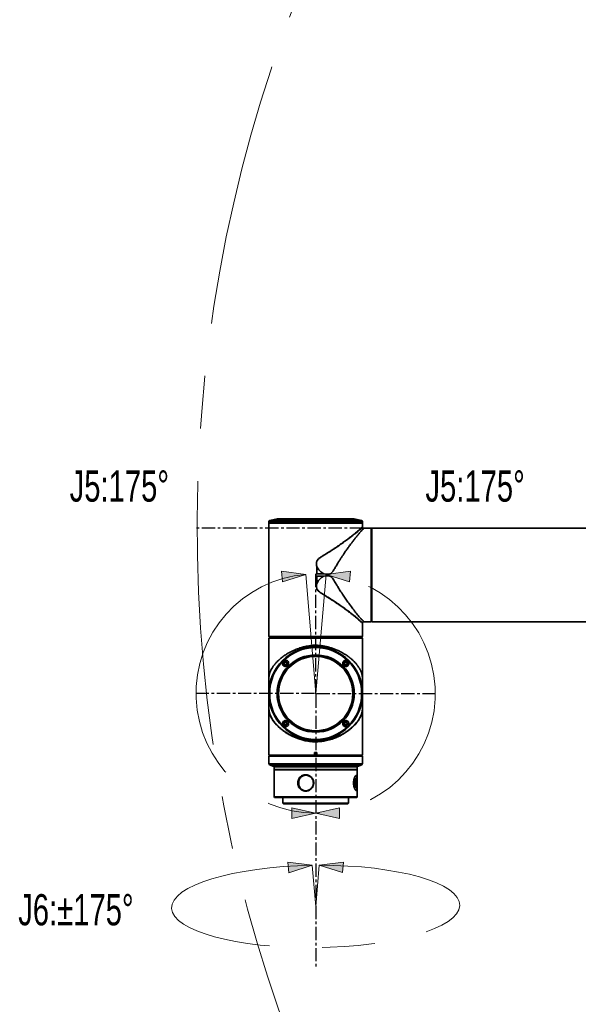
# Model space of a CAD drawing. Header units: millimetres. Extents: x -4 to 420, y 0 to 297.
# Tile 10 of 15: x 221 to 248, y 155 to 203. Entities that reach past the tile are written whole.
import ezdxf

# ---------------------------------------------------------------- set-up
doc = ezdxf.new("R2010")
doc.units = ezdxf.units.MM
doc.linetypes.add('CENTERX2', pattern=[20.32, 12.7, -2.54, 2.54, -2.54])
doc.layers.get('0').update_dxf_attribs({"lineweight": 18})
doc.layers.add('中心线层', color=6, linetype='CENTERX2', lineweight=25)
doc.layers.add('标注层', color=150, linetype='Continuous', lineweight=18)
doc.styles.add('SLDTEXTSTYLE0', font='txt', dxfattribs={"width": 0.7})

# ---------------------------------------------------------------- blocks, each defined once
blk = doc.blocks.new('块1')
at = {"linetype": 'Continuous'}
blk.add_hatch(color=7, dxfattribs=at).paths.add_polyline_path([(5474.3, 5769.8), (5448.8, 5654.8), (5499.8, 5654.8)], flags=0)
at = {"color": 7, "linetype": 'Continuous', "lineweight": 18}
for p, q in [((5474.3, 5769.8), (5448.8, 5654.8)), ((5499.8, 5654.8), (5474.3, 5769.8)), ((5448.8, 5654.8), (5499.8, 5654.8))]:
    blk.add_line(p, q, dxfattribs=at)
blk = doc.blocks.new('SW_CENTERMARKSYMBOL_4')
at = {"layer": '中心线层', "color": 0}
blk.add_line((-1, 0), (-1400.5, 0), dxfattribs=at)
blk = doc.blocks.new('SW_CENTERMARKSYMBOL_5')
at = {"layer": '中心线层', "color": 0}
for p, q in [((0, 1), (0, 115.5)), ((-1, 0), (-115.5, 0)), ((0, 0), (-0.5, 0)), ((0, 0), (0, 0.5)), ((0, 0), (0, -0.5)), ((0, 0), (0.5, 0)), ((1, 0), (115.5, 0)), ((0, -1), (0, -263.98))]:
    blk.add_line(p, q, dxfattribs=at)
blk = doc.blocks.new('2')
at = {"color": 0, "linetype": 'Continuous', "lineweight": 35}
for p, q in [((-66.5, 0.32), (-66.5, 0.25)), ((-62, 0.32), (-66.5, 0.32)), ((-66.5, 0.25), (-66.5, -5.09)), ((-65.84099, 0.25), (-66.5, 0.25)), ((-62, 0.25), (-66.5, 0.25)), ((-66.10783, 0.44824), (-66.46098, 0.36878)), ((-66.46098, 0.36878), (-65.81339, 0.36878)), ((-65.56369, 0.44824), (-66.10783, 0.44824)), ((-62.40314, 0.44946), (-66.09686, 0.44946)), ((-62, 0.25), (-65.84099, 0.25)), ((-65.81339, 0.36878), (-62.03903, 0.36878)), ((-62.39217, 0.44824), (-65.56369, 0.44824)), ((-62.03903, 0.36878), (-62.39217, 0.44824)), ((-62, 0.25), (-62, 0.32)), ((-62, 0.07122), (-62, 0.25)), ((-61.585, 0), (-61.92467, 0)), ((-61.56, -0.025), (-61.585, 0)), ((-61.585, -4.5), (-61.585, 0)), ((-61.56, -0.025), (-61.56, -4.475)), ((-61.55, -0.15), (-61.56, -0.15)), ((-38.935, 0), (-61.55, 0)), ((-61.55, -4.5), (-61.55, 0)), ((-64.19859, -2.19859), (-64.19859, -1.84684)), ((-64.19749, -1.84675), (-64.19749, -2.19804)), ((-64.19859, -2.19847), (-64.19859, -2.19859)), ((-64.19859, -2.65316), (-64.19859, -2.30141)), ((-64.19847, -2.30141), (-64.19847, -2.30153)), ((-64.19749, -2.19804), (-63.85619, -2.19804)), ((-64.19749, -2.30196), (-64.19749, -2.65325)), ((-63.85619, -2.30196), (-64.19749, -2.30196)), ((-61.55, -4.06865), (-61.56, -4.06865)), ((-62, -5.09), (-62, -4.57122)), ((-61.92467, -4.5), (-61.585, -4.5)), ((-61.585, -4.5), (-61.56, -4.475)), ((-61.56, -4.35), (-61.55, -4.35)), ((-61.55, -4.5), (-38.935, -4.5)), ((-66.5, -5.09), (-66.49944, -5.09)), ((-66.49944, -5.21), (-66.49944, -5.09)), ((-62.00056, -5.09), (-62, -5.09)), ((-62.00056, -5.09), (-62.00056, -5.21)), ((-66.49944, -5.37257), (-66.5, -5.38)), ((-66.5, -5.38), (-66.5, -5.415)), ((-66.49944, -5.38), (-66.5, -5.38)), ((-66.5, -5.415), (-66.5, -7.95)), ((-66.49944, -5.415), (-66.5, -5.415)), ((-66.49944, -5.21), (-62.00056, -5.21)), ((-66.49944, -5.415), (-66.49944, -5.285)), ((-62, -5.285), (-66.49944, -5.285)), ((-66.49, -5.27556), (-66.47449, -5.26)), ((-66.47449, -5.26), (-62.025, -5.26)), ((-66.46458, -5.245), (-62.03542, -5.245)), ((-66.10783, -5.25176), (-66.14444, -5.26)), ((-62.39217, -5.25176), (-66.10783, -5.25176)), ((-62.40314, -5.25054), (-66.09686, -5.25054)), ((-62.35556, -5.26), (-62.39217, -5.25176)), ((-62, -5.285), (-62.025, -5.26)), ((-62, -7.95), (-62, -5.285)), ((-62.79287, -6.23675), (-62.81983, -6.21045)), ((-62.81032, -6.2209), (-62.81032, -6.21972)), ((-62.0004, -7.45887), (-62.0006, -7.54762)), ((-62.00059, -7.54675), (-62.00059, -7.54684)), ((-66.5, -7.95), (-66.5, -10.91)), ((-66.49964, -7.90929), (-66.49962, -7.90856)), ((-66.49941, -8.05155), (-66.49941, -8.00142)), ((-66.4994, -8.00197), (-66.4994, -8.04972)), ((-62.0006, -8.00197), (-62.0006, -8.35238)), ((-62.00059, -8.00142), (-62.00059, -8.35316)), ((-62.00056, -7.9003), (-62.00056, -7.90754)), ((-62, -10.91), (-62, -7.95)), ((-66.49953, -8.41059), (-66.49941, -8.35316)), ((-66.49941, -8.35316), (-66.49941, -8.12001)), ((-66.4994, -8.12353), (-66.4994, -8.35238)), ((-62.0006, -8.35316), (-62.0006, -8.35325)), ((-64.3, -10.79), (-64.2, -10.79)), ((-64.3, -10.79), (-64.3, -10.91)), ((-64.2, -10.91), (-64.2, -10.79)), ((-66.5, -10.91), (-66.465, -10.945)), ((-66.5, -10.91), (-64.3, -10.91)), ((-66.5, -10.96), (-66.5, -11.32615)), ((-62, -10.96), (-66.5, -10.96)), ((-66.5, -11.32615), (-65.8148, -11.32615)), ((-66.465, -10.945), (-64.29306, -10.945)), ((-65.8148, -11.32615), (-62, -11.32615)), ((-64.3, -10.91), (-64.3, -10.91944)), ((-64.29306, -10.945), (-64.20694, -10.945)), ((-64.20694, -10.945), (-62.035, -10.945)), ((-64.2, -10.91), (-62, -10.91)), ((-64.2, -10.91), (-64.2, -10.91944)), ((-62.035, -10.945), (-62, -10.91)), ((-62, -11.32615), (-62, -10.96)), ((-66.46857, -11.37257), (-66.26572, -11.45371)), ((-65.79294, -11.37257), (-66.46857, -11.37257)), ((-66.26572, -11.45371), (-65.65187, -11.45371)), ((-66.25, -11.47693), (-66.25, -11.61)), ((-62.25, -11.47693), (-66.25, -11.47693)), ((-62.25, -11.61), (-66.25, -11.61)), ((-66.25, -11.615), (-66.25, -12.925)), ((-65.9744, -11.615), (-66.25, -11.615)), ((-66.15, -11.61), (-66.15, -11.615)), ((-62.25, -11.615), (-65.9744, -11.615)), ((-62.03143, -11.37257), (-65.79294, -11.37257)), ((-65.65187, -11.45371), (-62.23428, -11.45371)), ((-62.35, -11.615), (-62.35, -11.61)), ((-62.25, -11.61), (-62.25, -11.47693)), ((-62.25, -12.925), (-62.25, -11.615)), ((-62.23428, -11.45371), (-62.03143, -11.37257)), ((-66.25, -12.925), (-66.225, -12.95)), ((-66.25, -12.925), (-63.95661, -12.925)), ((-63.96027, -12.95), (-66.225, -12.95)), ((-65.825, -12.95), (-65.825, -13.225)), ((-65.825, -13.225), (-65.8, -13.25)), ((-65.825, -13.225), (-62.675, -13.225)), ((-62.7, -13.25), (-65.8, -13.25)), ((-62.275, -12.95), (-63.96027, -12.95)), ((-63.95661, -12.925), (-62.25, -12.925)), ((-62.7, -13.25), (-62.675, -13.225)), ((-62.675, -13.225), (-62.675, -12.95)), ((-62.275, -12.95), (-62.25, -12.925))]:
    blk.add_line(p, q, dxfattribs=at)
at = {"color": 0, "linetype": 'CENTERX2', "lineweight": 18}
for p, q in [((-64.25, -7.95), (-64.7172, -2.21901)), ((-63.74886, -2.22188), (-64.25, -7.95)), ((-64.42311, -16.21334), (-64.25, -18.19194)), ((-64.25, -18.19194), (-64.08119, -16.2101))]:
    blk.add_line(p, q, dxfattribs=at)
at = {"color": 0, "linetype": 'Continuous', "lineweight": 35}
for centre, radius in [((-64.25, -7.95), 2.25), ((-64.25, -7.95), 2.21098), ((-64.25, -7.95), 1.85783), ((-64.25, -7.95), 1.84202), ((-64.25, -7.95), 1.8125), ((-64.25, -7.95), 1.7875), ((-65.69957, -6.50043), 0.085), ((-65.69957, -6.50043), 0.0675), ((-65.69957, -6.50043), 0.0625), ((-62.80043, -6.50043), 0.085), ((-62.80043, -6.50043), 0.0675), ((-62.80043, -6.50043), 0.0625), ((-65.69957, -9.39957), 0.085), ((-65.69957, -9.39957), 0.0675), ((-65.69957, -9.39957), 0.0625), ((-62.80043, -9.39957), 0.085), ((-62.80043, -9.39957), 0.0675), ((-62.80043, -9.39957), 0.0625)]:
    blk.add_circle(centre, radius, dxfattribs=at)
at = {"color": 0, "linetype": 'CENTERX2', "lineweight": 18}
for centre, radius, start in [((0.05, 0), 70, 95), ((-64.25, -7.95), 5.75, 94.660504)]:
    blk.add_arc(centre, radius, start, 85, dxfattribs=at)
at = {"color": 0, "linetype": 'Continuous', "lineweight": 35}
for centre, radius, start, end in [((-66.45, 0.32), 0.05, 102.680383, 180), ((-66.09686, 0.39946), 0.05, 90, 102.680383), ((-62.40315, 0.39946), 0.05, 77.319617, 90), ((-62.05, 0.32), 0.05, 0, 77.319617), ((-66.09686, -5.30054), 0.05, 90, 102.680383), ((-62.40315, -5.30054), 0.05, 77.319617, 90), ((-66.45, -11.32615), 0.05, 180, 248.198591), ((-62.05, -11.32615), 0.05, 291.801409, 0), ((-66.275, -11.47693), 0.025, 0, 68.198591), ((-62.225, -11.47693), 0.025, 111.801409, 180)]:
    blk.add_arc(centre, radius, start, end, dxfattribs=at)
at = {"color": 0, "linetype": 'CENTERX2', "lineweight": 18}
blk.add_ellipse((-64.25, -18.19194), major_axis=(6.93226, 0.07072), ratio=0.28571429, start_param=1.59285513, end_param=7.82671264, dxfattribs=at)
at = {"color": 0, "linetype": 'Continuous', "lineweight": 35}
for points, knots in [([(-65.80563, 0.37125), (-65.79276, 0.37159), (-65.76702, 0.37226), (-65.71804, 0.37753), (-65.66779, 0.38542), (-65.62034, 0.39562), (-65.58127, 0.40711), (-65.55547, 0.41866), (-65.54656, 0.42874), (-65.55565, 0.43592), (-65.58107, 0.43924), (-65.61911, 0.43843), (-65.66536, 0.43377), (-65.71537, 0.42587), (-65.76431, 0.41557), (-65.80677, 0.40402), (-65.83731, 0.39258), (-65.85177, 0.38262), (-65.84809, 0.37535), (-65.83051, 0.37173), (-65.81246, 0.37138), (-65.80563, 0.37125)], [0, 0, 0, 0, 0.032722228, 0.065431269, 0.098441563, 0.132119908, 0.16651601, 0.20137873, 0.236210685, 0.270446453, 0.303771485, 0.336338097, 0.368684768, 0.401446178, 0.435027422, 0.469441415, 0.504326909, 0.539127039, 0.573365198, 0.60684431, 0.627182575, 0.627182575, 0.627182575, 0.627182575]), ([(-62.91327, 0.40599), (-62.90065, 0.40213), (-62.87541, 0.3944), (-62.82512, 0.38414), (-62.77301, 0.37633), (-62.72438, 0.37176), (-62.68505, 0.37075), (-62.65876, 0.37323), (-62.64788, 0.37894), (-62.65356, 0.38741), (-62.6756, 0.39796), (-62.71219, 0.40958), (-62.7595, 0.42095), (-62.81179, 0.43053), (-62.86232, 0.43696), (-62.905, 0.43941), (-62.93548, 0.43776), (-62.95129, 0.43235), (-62.95082, 0.42388), (-62.93651, 0.41456), (-62.9198, 0.4084), (-62.91327, 0.40599)], [0, 0, 0, 0, 0.034736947, 0.069490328, 0.103845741, 0.137456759, 0.170392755, 0.202979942, 0.235647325, 0.268784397, 0.302623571, 0.33714965, 0.372056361, 0.406813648, 0.440873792, 0.474014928, 0.506484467, 0.538873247, 0.571787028, 0.605558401, 0.627250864, 0.627250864, 0.627250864, 0.627250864]), ([(-62.16905, -0.08505), (-62.15138, -0.06953), (-62.11663, -0.03904), (-62.07554, -0.0017), (-62.03701, 0.03419), (-62.00651, 0.06386), (-62.00216, 0.06877), (-62, 0.07122)], [0, 0, 0, 0, 0.039438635, 0.077511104, 0.114295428, 0.172583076, 0.230279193, 0.230279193, 0.230279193, 0.230279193]), ([(-61.9996, 0.06468), (-61.99959, 0.0647), (-61.99682, 0.06845), (-62.00626, 0.05431), (-62.02909, 0.02765), (-62.06851, -0.01437), (-62.10711, -0.05013), (-62.12636, -0.06796)], [0, 0, 0, 0, 0.000232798, 0.046173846, 0.092158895, 0.138150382, 0.18393216, 0.18393216, 0.18393216, 0.18393216]), ([(-61.92379, -0.00004), (-61.93316, 0.00088), (-61.95156, 0.00269), (-61.97524, 0.01751), (-61.9932, 0.03869), (-61.99749, 0.05644), (-61.99965, 0.06541)], [0, 0, 0, 0, 0.027976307, 0.054963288, 0.081813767, 0.109230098, 0.109230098, 0.109230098, 0.109230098]), ([(-64.19859, -1.84684), (-64.20239, -1.82022), (-64.20947, -1.77075), (-64.21199, -1.70116), (-64.20718, -1.64108), (-64.19314, -1.58872), (-64.17294, -1.54837), (-64.15012, -1.51694), (-64.12727, -1.49132), (-64.09407, -1.4599), (-64.04451, -1.42128), (-63.98137, -1.37756), (-63.91504, -1.33472), (-63.84687, -1.29192), (-63.75996, -1.23794), (-63.65357, -1.17146), (-63.5344, -1.09553), (-63.41568, -1.01826), (-63.3026, -0.94299), (-63.19978, -0.87317), (-63.09864, -0.80311), (-62.99672, -0.73127), (-62.89221, -0.65615), (-62.79709, -0.58633), (-62.71096, -0.52185), (-62.6334, -0.46269), (-62.52678, -0.38009), (-62.40109, -0.28039), (-62.26865, -0.17113), (-62.20138, -0.11298), (-62.16905, -0.08504)], [0, 0, 0, 0, 0.06855184, 0.12741526, 0.17727188, 0.22170998, 0.26483001, 0.29153461, 0.32061656, 0.35233498, 0.40811024, 0.48093903, 0.54889965, 0.61077586, 0.68825296, 0.81347565, 0.9374872, 1.06028625, 1.19127649, 1.30554436, 1.40308419, 1.53656591, 1.66299542, 1.78237567, 1.89472727, 2.00005671, 2.0983834, 2.34728325, 2.57828065, 2.79198935, 2.79198935, 2.79198935, 2.79198935]), ([(-64.1968, -1.84762), (-64.20199, -1.8116), (-64.21237, -1.73963), (-64.20975, -1.64763), (-64.18865, -1.57769), (-64.15228, -1.5147), (-64.06057, -1.42762), (-63.91057, -1.33275), (-63.67295, -1.18677), (-63.38455, -1.00466), (-63.06089, -0.78681), (-62.76509, -0.57633), (-62.53179, -0.40094), (-62.35582, -0.26223), (-62.22435, -0.1546), (-62.15897, -0.0968), (-62.12636, -0.06796)], [0, 0, 0, 0, 0.09138139, 0.18254682, 0.22794155, 0.27340586, 0.36351354, 0.54163501, 0.71984451, 1.07272597, 1.42594764, 1.78008512, 2.13089658, 2.3669169, 2.60260884, 2.83716489, 2.83716489, 2.83716489, 2.83716489]), ([(-61.92467, -0.00011), (-61.92659, -0.00124), (-61.93065, -0.00363), (-61.95519, -0.02409), (-61.98852, -0.05687), (-62.03128, -0.10109), (-62.08207, -0.15713), (-62.13526, -0.21824), (-62.18795, -0.28053), (-62.23802, -0.34101), (-62.29272, -0.40849), (-62.34551, -0.47494), (-62.39543, -0.53874), (-62.44167, -0.59865), (-62.49093, -0.66341), (-62.54321, -0.73318), (-62.60776, -0.82068), (-62.68875, -0.93242), (-62.78798, -1.07322), (-62.87189, -1.19572), (-62.93481, -1.28992), (-62.97442, -1.34998), (-63.01407, -1.41081), (-63.05379, -1.47235), (-63.09353, -1.53458), (-63.13052, -1.59276), (-63.16895, -1.65453), (-63.21344, -1.7276), (-63.26245, -1.80923), (-63.31142, -1.89158), (-63.35559, -1.96673), (-63.39553, -2.03062), (-63.42945, -2.08118), (-63.45607, -2.11613), (-63.48866, -2.15291), (-63.52489, -2.18115), (-63.56466, -2.20005), (-63.62083, -2.21704), (-63.72042, -2.21998), (-63.8065, -2.20607), (-63.85619, -2.19804)], [0, 0, 0, 0, 0.1196498, 0.25308726, 0.37886504, 0.50212494, 0.6291951, 0.76033098, 0.85103538, 0.94491966, 1.04203892, 1.14244513, 1.21302254, 1.286594, 1.36317396, 1.4427724, 1.52539653, 1.65257957, 1.7980025, 1.95274002, 2.00857704, 2.06443205, 2.12030493, 2.17619987, 2.2321128, 2.2880435, 2.33171429, 2.39533622, 2.47891141, 2.54269834, 2.60646112, 2.67020781, 2.70749837, 2.73936666, 2.76595696, 2.81454414, 2.83802821, 2.86157165, 2.94191261, 3.05159085, 3.05159085, 3.05159085, 3.05159085]), ([(-62.12636, -0.06796), (-62.13092, -0.06978), (-62.13804, -0.07262), (-62.1523, -0.07835), (-62.16195, -0.0822), (-62.16905, -0.08504)], [0, 0, 0, 0, 0.0146922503, 0.0229851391, 0.0459708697, 0.0459708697, 0.0459708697, 0.0459708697]), ([(-64.19859, -1.84684), (-64.19838, -1.84683), (-64.19802, -1.8468), (-64.19765, -1.84677), (-64.19749, -1.84675)], [0, 0, 0, 0, 0.00061599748, 0.00110037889, 0.00110037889, 0.00110037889, 0.00110037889]), ([(-64.19677, -1.84762), (-64.19688, -1.84741), (-64.19703, -1.84713), (-64.1973, -1.84685), (-64.19743, -1.84678), (-64.19749, -1.84675)], [0, 0, 0, 0, 0.00070241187, 0.0009532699, 0.00114482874, 0.00114482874, 0.00114482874, 0.00114482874]), ([(-63.85619, -2.19804), (-63.89178, -2.17703), (-63.96302, -2.13499), (-64.05552, -2.0516), (-64.13644, -1.95663), (-64.17665, -1.88399), (-64.19677, -1.84762)], [0, 0, 0, 0, 0.12378557, 0.247724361, 0.371892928, 0.496376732, 0.496376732, 0.496376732, 0.496376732]), ([(-64.25, -2.25), (-64.24042, -2.24042), (-64.22328, -2.22328), (-64.20615, -2.20615), (-64.19859, -2.19859)], [0, 0, 0, 0, 0.0406355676, 0.0727100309, 0.0727100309, 0.0727100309, 0.0727100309]), ([(-64.19859, -2.30141), (-64.2082, -2.2918), (-64.22534, -2.27466), (-64.24248, -2.25752), (-64.25, -2.25)], [0, 0, 0, 0, 0.0407991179, 0.0727100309, 0.0727100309, 0.0727100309, 0.0727100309]), ([(-64.19847, -2.19847), (-64.19831, -2.19834), (-64.19802, -2.19811), (-64.19765, -2.19806), (-64.19749, -2.19804)], [0, 0, 0, 0, 0.00061504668, 0.00109747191, 0.00109747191, 0.00109747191, 0.00109747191]), ([(-64.19749, -2.30196), (-64.19769, -2.30193), (-64.19806, -2.30187), (-64.19835, -2.30163), (-64.19847, -2.30153)], [0, 0, 0, 0, 0.00061197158, 0.00109558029, 0.00109558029, 0.00109558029, 0.00109558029]), ([(-63.85619, -2.30197), (-63.89568, -2.32565), (-63.97475, -2.37308), (-64.09739, -2.48648), (-64.15899, -2.58931), (-64.19677, -2.65238)], [0, 0, 0, 0, 0.138095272, 0.276499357, 0.496055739, 0.496055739, 0.496055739, 0.496055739]), ([(-63.85619, -2.30196), (-63.80639, -2.29376), (-63.743, -2.28333), (-63.66655, -2.28251), (-63.6296, -2.28495), (-63.58532, -2.2921), (-63.54411, -2.308), (-63.50747, -2.33235), (-63.46043, -2.37398), (-63.40686, -2.45047), (-63.34291, -2.55454), (-63.28731, -2.64855), (-63.237, -2.73382), (-63.18795, -2.81456), (-63.10794, -2.94385), (-62.99866, -3.11572), (-62.86255, -3.31879), (-62.72789, -3.51211), (-62.61734, -3.66663), (-62.53013, -3.78445), (-62.4662, -3.86932), (-62.40696, -3.94648), (-62.34238, -4.02915), (-62.2741, -4.11482), (-62.20419, -4.20017), (-62.12915, -4.28915), (-62.05474, -4.37404), (-61.99406, -4.43773), (-61.95517, -4.47592), (-61.93065, -4.49638), (-61.92659, -4.49876), (-61.92467, -4.49989)], [0, 0, 0, 0, 0.10967163, 0.13957763, 0.16636775, 0.19024565, 0.2371407, 0.26105281, 0.28585825, 0.37358598, 0.46272357, 0.55370444, 0.61355834, 0.68164909, 0.76368026, 0.95397965, 1.14458671, 1.33569503, 1.52625424, 1.62905454, 1.72713693, 1.8205223, 1.90923025, 2.04235628, 2.16968669, 2.29134572, 2.48641548, 2.67269689, 2.79853311, 2.93200463, 3.05161153, 3.05161153, 3.05161153, 3.05161153]), ([(-62.16905, -4.41495), (-62.19258, -4.39458), (-62.24107, -4.3526), (-62.33107, -4.27721), (-62.4374, -4.19072), (-62.53942, -4.1101), (-62.62968, -4.04024), (-62.70298, -3.98442), (-62.77955, -3.92704), (-62.85708, -3.86978), (-62.93602, -3.81234), (-63.01994, -3.75229), (-63.10593, -3.69183), (-63.19932, -3.62713), (-63.30619, -3.5545), (-63.42162, -3.47788), (-63.53488, -3.40419), (-63.65007, -3.33049), (-63.76477, -3.25913), (-63.87216, -3.19229), (-63.95482, -3.13978), (-64.03189, -3.08836), (-64.10778, -3.03105), (-64.16518, -2.96839), (-64.1938, -2.90898), (-64.2098, -2.84757), (-64.21315, -2.76074), (-64.2038, -2.6917), (-64.19859, -2.65316)], [0, 0, 0, 0, 0.15817079, 0.32607297, 0.50399059, 0.69215623, 0.78789785, 0.88764025, 0.99140176, 1.08894318, 1.18245419, 1.28292298, 1.39034219, 1.48302546, 1.60185681, 1.74683207, 1.85796988, 1.96191219, 2.1071496, 2.20992144, 2.2886528, 2.35888519, 2.44721911, 2.53163488, 2.57220704, 2.61427418, 2.69268876, 2.79184216, 2.79184216, 2.79184216, 2.79184216]), ([(-64.1968, -2.65238), (-64.2031, -2.69671), (-64.21255, -2.76324), (-64.20809, -2.85273), (-64.19157, -2.91814), (-64.15747, -2.97626), (-64.09658, -3.04033), (-63.97253, -3.13032), (-63.78812, -3.24228), (-63.54833, -3.39094), (-63.29494, -3.5552), (-63.0339, -3.73258), (-62.81187, -3.89051), (-62.62676, -4.02745), (-62.47446, -4.14398), (-62.33816, -4.25204), (-62.22059, -4.34905), (-62.12486, -4.4321), (-62.0532, -4.50116), (-62.01207, -4.54578), (-61.99509, -4.57081), (-61.99981, -4.56439), (-61.99994, -4.56422)], [0, 0, 0, 0, 0.0970133, 0.14557093, 0.19382211, 0.24205294, 0.29015525, 0.3849907, 0.57439983, 0.7626504, 1.01217782, 1.26296355, 1.51394612, 1.70047425, 1.88713819, 2.07559382, 2.26323404, 2.45016491, 2.63876629, 2.82766543, 3.01654232, 3.02164757, 3.02164757, 3.02164757, 3.02164757]), ([(-62, -4.57122), (-62.00093, -4.57014), (-62.00283, -4.56796), (-62.01817, -4.55237), (-62.04651, -4.5253), (-62.09312, -4.48185), (-62.1433, -4.43764), (-62.16905, -4.41495)], [0, 0, 0, 0, 0.037833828, 0.076966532, 0.115952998, 0.171619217, 0.230278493, 0.230278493, 0.230278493, 0.230278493]), ([(-62, -4.57122), (-61.99998, -4.57013), (-61.99994, -4.56796), (-61.99969, -4.56581), (-61.99956, -4.56473)], [0, 0, 0, 0, 0.00325103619, 0.0065021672, 0.0065021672, 0.0065021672, 0.0065021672]), ([(-61.99966, -4.56549), (-61.9975, -4.55651), (-61.99323, -4.53874), (-61.97528, -4.51755), (-61.9516, -4.5027), (-61.93318, -4.50089), (-61.92381, -4.49996)], [0, 0, 0, 0, 0.027433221, 0.054297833, 0.081294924, 0.109285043, 0.109285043, 0.109285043, 0.109285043]), ([(-66.4994, -7.55619), (-66.49956, -7.50589), (-66.49977, -7.44191), (-66.49976, -7.36476), (-66.49972, -7.32759), (-66.49961, -7.28329), (-66.49927, -7.24222), (-66.49847, -7.2058), (-66.49673, -7.15909), (-66.49175, -7.1063), (-66.48003, -7.04246), (-66.46631, -6.992), (-66.45336, -6.95313), (-66.44347, -6.92589), (-66.43206, -6.89702), (-66.41858, -6.86564), (-66.39581, -6.81689), (-66.35593, -6.74182), (-66.29844, -6.65188), (-66.22701, -6.556), (-66.15175, -6.46759), (-66.0667, -6.37975), (-65.98282, -6.30205), (-65.89992, -6.23244), (-65.81691, -6.16866), (-65.73302, -6.10946), (-65.63358, -6.04482), (-65.51669, -5.97643), (-65.38056, -5.90643), (-65.25, -5.84768), (-65.12602, -5.79879), (-65.00903, -5.75821), (-64.89116, -5.72262), (-64.72328, -5.67928), (-64.51127, -5.63878), (-64.27912, -5.6198), (-64.07983, -5.63149), (-63.90734, -5.65494), (-63.73793, -5.68858), (-63.57633, -5.73127), (-63.41818, -5.78208), (-63.27977, -5.83526), (-63.1599, -5.88796), (-63.05706, -5.93802), (-62.95523, -5.99272), (-62.86601, -6.04551), (-62.78825, -6.09543), (-62.72083, -6.14167), (-62.65368, -6.19093), (-62.58718, -6.24321), (-62.51077, -6.30776), (-62.42372, -6.38876), (-62.32952, -6.48798), (-62.2609, -6.57189), (-62.21476, -6.63481), (-62.1875, -6.67442), (-62.16201, -6.71407), (-62.13831, -6.75379), (-62.11643, -6.79352), (-62.09787, -6.83052), (-62.07991, -6.86895), (-62.0609, -6.91344), (-62.04301, -6.96245), (-62.0283, -7.01142), (-62.01748, -7.05558), (-62.01046, -7.09553), (-62.00623, -7.12946), (-62.00392, -7.15607), (-62.00199, -7.18866), (-62.00101, -7.22489), (-62.00055, -7.26466), (-62.00022, -7.32083), (-62.00019, -7.42042), (-62.00045, -7.5065), (-62.0006, -7.55619)], [0, 0, 0, 0, 0.12033027, 0.15307252, 0.18236262, 0.20843897, 0.2592386, 0.28527263, 0.31235283, 0.40751943, 0.50207389, 0.60276006, 0.64435382, 0.68550408, 0.73033538, 0.77884686, 0.83103993, 0.95554747, 1.12368056, 1.2430026, 1.39555388, 1.53292934, 1.65514145, 1.76628398, 1.87249973, 1.97381424, 2.07024367, 2.21477365, 2.35296003, 2.48494643, 2.59139287, 2.69540409, 2.79708968, 2.89656459, 3.11914741, 3.31346929, 3.44578742, 3.59078142, 3.72745373, 3.86139014, 3.99946649, 4.14196314, 4.24052121, 4.34253773, 4.44807015, 4.55717466, 4.63386215, 4.71380811, 4.79702161, 4.88351399, 4.97329494, 5.11149328, 5.26951341, 5.43765222, 5.49832432, 5.55901757, 5.61973179, 5.68046698, 5.74122163, 5.80199749, 5.84945029, 5.91858327, 6.00939762, 6.07871089, 6.14799408, 6.21726397, 6.2577845, 6.29241111, 6.3213069, 6.37410123, 6.39961835, 6.42520111, 6.51250372, 6.63167888, 6.63167888, 6.63167888, 6.63167888]), ([(-66.49, -5.21944), (-66.49019, -5.21926), (-66.49333, -5.2161), (-66.49648, -5.21296), (-66.49944, -5.21)], [0, 0, 0, 0, 0.0007773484, 0.0133526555, 0.0133526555, 0.0133526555, 0.0133526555]), ([(-66.49944, -5.285), (-66.49815, -5.2837), (-66.495, -5.28055), (-66.49185, -5.27741), (-66.49, -5.27556)], [0, 0, 0, 0, 0.0055054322, 0.0133526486, 0.0133526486, 0.0133526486, 0.0133526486]), ([(-66.46458, -5.245), (-66.47026, -5.23927), (-66.47854, -5.2309), (-66.48726, -5.22219), (-66.49, -5.21944)], [0, 0, 0, 0, 0.0246863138, 0.0360478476, 0.0360478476, 0.0360478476, 0.0360478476]), ([(-62.01, -5.21944), (-62.01777, -5.22723), (-62.02651, -5.23599), (-62.03452, -5.24409), (-62.03542, -5.245)], [0, 0, 0, 0, 0.0320224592, 0.0360478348, 0.0360478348, 0.0360478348, 0.0360478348]), ([(-62.00056, -5.21), (-62.00352, -5.21296), (-62.00668, -5.2161), (-62.00982, -5.21926), (-62.01, -5.21944)], [0, 0, 0, 0, 0.0125753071, 0.0133526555, 0.0133526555, 0.0133526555, 0.0133526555]), ([(-65.10567, -5.86905), (-65.08882, -5.86208), (-65.06322, -5.85149), (-65.03118, -5.8381), (-65.01429, -5.83111), (-65.00578, -5.82753), (-65.00362, -5.82666), (-65.00308, -5.82642), (-65.00293, -5.82637), (-65.0029, -5.82636), (-65.00289, -5.82635), (-65.00289, -5.82635), (-65.00288, -5.82635)], [0, 0, 0, 0, 0.054688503, 0.083108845, 0.104194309, 0.109493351, 0.110835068, 0.111177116, 0.111267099, 0.111287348, 0.111293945, 0.111300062, 0.111300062, 0.111300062, 0.111300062]), ([(-65.00288, -5.82635), (-64.94331, -5.80726), (-64.82404, -5.76903), (-64.6877, -5.73764), (-64.61112, -5.72847), (-64.59865, -5.72698)], [0, 0, 0, 0, 0.189790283, 0.380006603, 0.417018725, 0.417018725, 0.417018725, 0.417018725]), ([(-63.49707, -5.82636), (-63.48613, -5.83092), (-63.46901, -5.83804), (-63.43479, -5.8523), (-63.41148, -5.86195), (-63.39435, -5.86905)], [0, 0, 0, 0, 0.035552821, 0.055623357, 0.111242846, 0.111242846, 0.111242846, 0.111242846]), ([(-65.80563, -6.39437), (-65.81623, -6.40724), (-65.83743, -6.43298), (-65.85104, -6.48196), (-65.84905, -6.53221), (-65.83031, -6.57966), (-65.79653, -6.61873), (-65.75104, -6.64454), (-65.69926, -6.65345), (-65.64781, -6.64434), (-65.60306, -6.61892), (-65.56975, -6.5809), (-65.55074, -6.53464), (-65.54763, -6.48463), (-65.56109, -6.43569), (-65.59046, -6.39323), (-65.63292, -6.36269), (-65.68352, -6.34824), (-65.73553, -6.35191), (-65.7775, -6.36949), (-65.79792, -6.38754), (-65.80563, -6.39437)], [0, 0, 0, 0, 0.049109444, 0.098203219, 0.147741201, 0.198288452, 0.24990807, 0.302231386, 0.354513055, 0.40589029, 0.45590503, 0.504781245, 0.553330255, 0.602497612, 0.652894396, 0.704545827, 0.756901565, 0.809130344, 0.86051532, 0.910760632, 0.941284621, 0.941284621, 0.941284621, 0.941284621]), ([(-62.91327, -6.4016), (-62.9233, -6.41566), (-62.94336, -6.44378), (-62.95321, -6.4958), (-62.94604, -6.54735), (-62.92202, -6.59303), (-62.88504, -6.62759), (-62.83938, -6.64809), (-62.78954, -6.6528), (-62.74027, -6.64095), (-62.69693, -6.61305), (-62.66501, -6.57166), (-62.64889, -6.52162), (-62.65067, -6.46932), (-62.66968, -6.42124), (-62.70304, -6.38271), (-62.74667, -6.35746), (-62.79604, -6.34771), (-62.84596, -6.35469), (-62.88633, -6.37452), (-62.9057, -6.39399), (-62.91327, -6.4016)], [0, 0, 0, 0, 0.052129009, 0.104278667, 0.155775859, 0.205926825, 0.254881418, 0.303418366, 0.352485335, 0.402753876, 0.45429679, 0.506617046, 0.558894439, 0.610381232, 0.660735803, 0.71010634, 0.758995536, 0.808046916, 0.857841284, 0.908704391, 0.9412754, 0.9412754, 0.9412754, 0.9412754]), ([(-62.81483, -6.36194), (-62.81278, -6.35938), (-62.80962, -6.35544), (-62.80775, -6.34883), (-62.80732, -6.34348), (-62.80809, -6.33816), (-62.81036, -6.33168), (-62.81376, -6.32794), (-62.81597, -6.32552)], [0, 0, 0, 0, 0.0097189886, 0.014982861, 0.0203682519, 0.0257532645, 0.0310166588, 0.0407354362, 0.0407354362, 0.0407354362, 0.0407354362]), ([(-66.49885, -7.22161), (-66.49885, -7.23237), (-66.49885, -7.28338), (-66.49885, -7.36403), (-66.49884, -7.45561), (-66.49883, -7.53476), (-66.49894, -7.61833), (-66.49912, -7.71318), (-66.49932, -7.80085), (-66.49948, -7.86834), (-66.49953, -7.89323), (-66.49955, -7.90377)], [0, 0, 0, 0, 0.024150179, 0.114503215, 0.18670793, 0.245411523, 0.31783491, 0.40896837, 0.518477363, 0.612857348, 0.682161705, 0.682161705, 0.682161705, 0.682161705]), ([(-66.49885, -7.22307), (-66.49885, -7.23355), (-66.49885, -7.28429), (-66.49885, -7.36468), (-66.49884, -7.45626), (-66.49883, -7.53543), (-66.49894, -7.61884), (-66.49912, -7.71382), (-66.49925, -7.77056), (-66.49932, -7.80129)], [0, 0, 0, 0, 0.026360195, 0.127599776, 0.208504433, 0.274285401, 0.355444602, 0.457566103, 0.578228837, 0.578228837, 0.578228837, 0.578228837]), ([(-62.00134, -7.25471), (-62.00127, -7.25686), (-62.00076, -7.27107), (-62.00065, -7.30464), (-62.0003, -7.36338), (-62.00033, -7.44594), (-62.00049, -7.51083), (-62.00059, -7.54684)], [0, 0, 0, 0, 0.008010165, 0.053042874, 0.100195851, 0.18560013, 0.292142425, 0.292142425, 0.292142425, 0.292142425]), ([(-62.00048, -7.90123), (-62.00051, -7.88645), (-62.0006, -7.84914), (-62.00074, -7.75662), (-62.00086, -7.6522), (-62.00094, -7.55697), (-62.00101, -7.44746), (-62.00107, -7.33463), (-62.00109, -7.2566), (-62.0011, -7.22164)], [0, 0, 0, 0, 0.099274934, 0.250619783, 0.332152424, 0.417749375, 0.507719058, 0.602598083, 0.679589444, 0.679589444, 0.679589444, 0.679589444]), ([(-62.0006, -7.84183), (-62.00066, -7.80815), (-62.00075, -7.75459), (-62.00086, -7.65244), (-62.00094, -7.55773), (-62.00101, -7.44806), (-62.00107, -7.33772), (-62.00109, -7.26221), (-62.0011, -7.22978)], [0, 0, 0, 0, 0.150593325, 0.239460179, 0.332755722, 0.430814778, 0.534221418, 0.612053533, 0.612053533, 0.612053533, 0.612053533]), ([(-66.4983, -7.8625), (-66.49862, -7.87185), (-66.49927, -7.89062), (-66.49963, -7.90946), (-66.49972, -7.91305), (-66.49962, -7.90807), (-66.49961, -7.90747)], [0, 0, 0, 0, 0.0118365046, 0.0237518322, 0.0474971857, 0.0507167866, 0.0507167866, 0.0507167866, 0.0507167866]), ([(-66.49908, -8.04605), (-66.49918, -8.04496), (-66.49957, -8.04087), (-66.49955, -8.05992), (-66.49951, -8.09483), (-66.49934, -8.13793), (-66.49918, -8.19522), (-66.49902, -8.28258), (-66.49888, -8.38969), (-66.49878, -8.51335), (-66.49874, -8.59921), (-66.49871, -8.64436)], [0, 0, 0, 0, 0.025685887, 0.09591219, 0.128699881, 0.163703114, 0.226641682, 0.309201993, 0.411623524, 0.502018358, 0.602279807, 0.602279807, 0.602279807, 0.602279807]), ([(-62.0006, -7.89679), (-62.00052, -7.90156), (-62.00035, -7.91107), (-62.00023, -7.91335), (-62.00052, -7.90179), (-62.00053, -7.90123)], [0, 0, 0, 0, 0.0117793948, 0.0235308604, 0.0241272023, 0.0241272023, 0.0241272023, 0.0241272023]), ([(-65.10567, -10.11495), (-65.15935, -10.09458), (-65.27001, -10.0526), (-65.4294, -9.97721), (-65.58786, -9.89072), (-65.71423, -9.8101), (-65.81221, -9.74024), (-65.8849, -9.68442), (-65.95405, -9.62704), (-66.01789, -9.56978), (-66.07735, -9.51234), (-66.13498, -9.45229), (-66.1883, -9.39183), (-66.24057, -9.32713), (-66.29392, -9.2545), (-66.34328, -9.17788), (-66.38424, -9.10419), (-66.41976, -9.03049), (-66.44825, -8.95913), (-66.46867, -8.89229), (-66.48096, -8.83978), (-66.48985, -8.78836), (-66.49595, -8.73105), (-66.49851, -8.66839), (-66.49931, -8.60897), (-66.49966, -8.54758), (-66.4997, -8.48006), (-66.49958, -8.43007), (-66.49953, -8.41059)], [0, 0, 0, 0, 0.137091, 0.28261971, 0.43682523, 0.59991539, 0.68289807, 0.76934938, 0.85928079, 0.9438244, 1.02487646, 1.11195342, 1.20505863, 1.28539044, 1.38838626, 1.51404197, 1.61036927, 1.70045801, 1.82633987, 1.91541675, 1.98365688, 2.04453086, 2.12109042, 2.19425706, 2.22942249, 2.26588404, 2.33384902, 2.37723727, 2.37723727, 2.37723727, 2.37723727]), ([(-66.4994, -8.35238), (-66.49952, -8.39671), (-66.4997, -8.46324), (-66.49961, -8.55273), (-66.49929, -8.61814), (-66.49822, -8.67626), (-66.49517, -8.74033), (-66.48492, -8.83032), (-66.45592, -8.94228), (-66.39313, -9.09094), (-66.29466, -9.2552), (-66.15154, -9.43258), (-65.98841, -9.59051), (-65.81595, -9.72745), (-65.64196, -9.84397), (-65.44941, -9.95205), (-65.23908, -10.04899), (-65.01242, -10.1323), (-64.77112, -10.20041), (-64.51791, -10.24861), (-64.25735, -10.27224), (-63.99663, -10.25073), (-63.7435, -10.20385), (-63.50189, -10.13687), (-63.27443, -10.05456), (-63.06266, -9.95819), (-62.86763, -9.84991), (-62.6907, -9.73238), (-62.51559, -9.59412), (-62.35058, -9.43493), (-62.20607, -9.25638), (-62.10671, -9.09079), (-62.04364, -8.9411), (-62.01619, -8.83433), (-62.00525, -8.74483), (-62.00187, -8.68332), (-62.00069, -8.61564), (-62.00038, -8.55059), (-62.0003, -8.46194), (-62.00048, -8.39619), (-62.0006, -8.35238)], [0, 0, 0, 0, 0.10589985, 0.15890504, 0.21157607, 0.26422351, 0.31673074, 0.42025488, 0.62701063, 0.83250747, 1.10488732, 1.37864597, 1.65261812, 1.85622897, 2.0599909, 2.26570997, 2.47053807, 2.67458863, 2.88046598, 3.0866692, 3.29284597, 3.498465, 3.70437173, 3.90966065, 4.11346046, 4.31870548, 4.52541714, 4.73224586, 4.93913886, 5.21425728, 5.48972654, 5.76516811, 5.97189039, 6.1791102, 6.25706265, 6.33499693, 6.38720082, 6.43972915, 6.49213125, 6.59679845, 6.59679845, 6.59679845, 6.59679845]), ([(-62.00059, -8.35316), (-62.00051, -8.37965), (-62.00036, -8.42892), (-62.00032, -8.49827), (-62.0004, -8.55784), (-62.00068, -8.60942), (-62.00124, -8.649), (-62.00208, -8.67992), (-62.00312, -8.70506), (-62.0052, -8.73964), (-62.00974, -8.78504), (-62.01836, -8.83731), (-62.03235, -8.89621), (-62.05237, -8.9604), (-62.07985, -9.02947), (-62.11078, -9.09437), (-62.14386, -9.1551), (-62.18133, -9.21672), (-62.22374, -9.27903), (-62.26747, -9.33721), (-62.31869, -9.4002), (-62.38017, -9.46903), (-62.45528, -9.54459), (-62.53184, -9.61464), (-62.60875, -9.67916), (-62.68503, -9.73816), (-62.80019, -9.82055), (-62.96067, -9.92003), (-63.17245, -10.02911), (-63.32235, -10.0871), (-63.39434, -10.11495)], [0, 0, 0, 0, 0.05948121, 0.11064224, 0.15406631, 0.19190257, 0.22856335, 0.25134805, 0.27594701, 0.30258029, 0.36199587, 0.44086823, 0.51111603, 0.60915379, 0.71455204, 0.80699697, 0.88648927, 0.9738859, 1.06950417, 1.15259558, 1.22315511, 1.34052733, 1.45144143, 1.55590287, 1.65392205, 1.74551361, 1.83069399, 2.04761766, 2.24874802, 2.43462086, 2.43462086, 2.43462086, 2.43462086]), ([(-62.00134, -8.64909), (-62.00134, -8.64286), (-62.00134, -8.5927), (-62.00136, -8.51167), (-62.00143, -8.41808), (-62.0015, -8.35314), (-62.00174, -8.29661), (-62.00188, -8.22946), (-62.00196, -8.14846), (-62.00199, -8.08079), (-62.00189, -8.04743), (-62.00235, -8.05501), (-62.00238, -8.05533)], [0, 0, 0, 0, 0.01158566, 0.093276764, 0.157452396, 0.205111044, 0.239364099, 0.30213931, 0.385170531, 0.488840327, 0.59104078, 0.595639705, 0.595639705, 0.595639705, 0.595639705]), ([(-65.7984, -9.28673), (-65.8102, -9.29935), (-65.8338, -9.32459), (-65.85041, -9.37488), (-65.85008, -9.42699), (-65.83218, -9.47562), (-65.79973, -9.51495), (-65.75667, -9.54124), (-65.70759, -9.55211), (-65.6574, -9.54644), (-65.6113, -9.5244), (-65.57461, -9.48781), (-65.55212, -9.4405), (-65.54698, -9.38821), (-65.55974, -9.33768), (-65.58815, -9.29501), (-65.62826, -9.26452), (-65.67572, -9.24871), (-65.72578, -9.24918), (-65.76819, -9.26349), (-65.78991, -9.2802), (-65.7984, -9.28673)], [0, 0, 0, 0, 0.052128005, 0.104276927, 0.155836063, 0.206271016, 0.255697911, 0.304598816, 0.353619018, 0.403349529, 0.454126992, 0.50593945, 0.558324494, 0.610477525, 0.661591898, 0.711322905, 0.760048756, 0.808652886, 0.858043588, 0.90872339, 0.941275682, 0.941275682, 0.941275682, 0.941275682]), ([(-62.9065, -9.2935), (-62.91705, -9.30631), (-62.93816, -9.33193), (-62.95182, -9.38063), (-62.95003, -9.43074), (-62.93148, -9.47833), (-62.89769, -9.51766), (-62.85209, -9.54361), (-62.80033, -9.55257), (-62.749, -9.54358), (-62.70423, -9.51832), (-62.67072, -9.48026), (-62.65156, -9.43375), (-62.64851, -9.38351), (-62.66208, -9.3346), (-62.6914, -9.29233), (-62.73369, -9.26189), (-62.78423, -9.24738), (-62.83636, -9.25101), (-62.87841, -9.26865), (-62.89883, -9.28672), (-62.9065, -9.2935)], [0, 0, 0, 0, 0.048886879, 0.097754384, 0.147256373, 0.198064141, 0.250012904, 0.302419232, 0.354452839, 0.405491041, 0.455407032, 0.504507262, 0.553387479, 0.60268299, 0.652887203, 0.704190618, 0.756362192, 0.808745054, 0.860487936, 0.910942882, 0.941285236, 0.941285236, 0.941285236, 0.941285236]), ([(-64.25, -10.27122), (-64.29902, -10.27014), (-64.39875, -10.26796), (-64.54771, -10.25237), (-64.71661, -10.2253), (-64.90547, -10.18185), (-65.03778, -10.13764), (-65.10566, -10.11495)], [0, 0, 0, 0, 0.143580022, 0.292096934, 0.440051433, 0.651305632, 0.873922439, 0.873922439, 0.873922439, 0.873922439]), ([(-63.39434, -10.11495), (-63.43971, -10.13047), (-63.52889, -10.16096), (-63.66639, -10.1983), (-63.83066, -10.23419), (-64.02491, -10.26386), (-64.17522, -10.26877), (-64.25, -10.27122)], [0, 0, 0, 0, 0.149665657, 0.294153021, 0.433748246, 0.654946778, 0.873902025, 0.873902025, 0.873902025, 0.873902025]), ([(-64.3, -10.91944), (-64.29911, -10.92723), (-64.29811, -10.93599), (-64.29357, -10.94409), (-64.29306, -10.945)], [0, 0, 0, 0, 0.023695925, 0.0266751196, 0.0266751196, 0.0266751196, 0.0266751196]), ([(-64.20694, -10.945), (-64.20431, -10.93927), (-64.20046, -10.93091), (-64.20011, -10.92219), (-64.2, -10.91944)], [0, 0, 0, 0, 0.0183030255, 0.026725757, 0.026725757, 0.026725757, 0.026725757]), ([(-64.34238, -12.25), (-64.34274, -12.26268), (-64.34347, -12.28805), (-64.3491, -12.32375), (-64.35719, -12.35687), (-64.36747, -12.38734), (-64.38335, -12.42401), (-64.41059, -12.47157), (-64.47074, -12.54499), (-64.5775, -12.61816), (-64.70233, -12.64587), (-64.80091, -12.6385), (-64.85821, -12.62237), (-64.89912, -12.60423), (-64.92402, -12.59058), (-64.94603, -12.57628), (-64.9674, -12.56028), (-64.98944, -12.54102), (-65.01158, -12.51803), (-65.04043, -12.48246), (-65.06815, -12.43673), (-65.08817, -12.38702), (-65.09899, -12.34917), (-65.10538, -12.31766), (-65.11007, -12.27968), (-65.11112, -12.23836), (-65.10768, -12.19755), (-65.10185, -12.16358), (-65.09373, -12.13114), (-65.08151, -12.09535), (-65.06589, -12.0614), (-65.04611, -12.0272), (-65.02035, -11.99112), (-64.9858, -11.95446), (-64.94549, -11.92237), (-64.90743, -11.89956), (-64.87049, -11.8829), (-64.8316, -11.86992), (-64.78356, -11.85997), (-64.72192, -11.85656), (-64.65924, -11.86435), (-64.59915, -11.88215), (-64.54176, -11.9085), (-64.46242, -11.96268), (-64.3962, -12.04301), (-64.36123, -12.12697), (-64.34555, -12.18856), (-64.34358, -12.22672), (-64.34238, -12.25)], [0, 0, 0, 0, 0.03740044, 0.07484946, 0.10641904, 0.13795018, 0.16966734, 0.22427693, 0.29925507, 0.44874908, 0.59854076, 0.67381157, 0.74906411, 0.78045903, 0.81185522, 0.83665824, 0.86145554, 0.89410805, 0.92661347, 0.95919316, 1.03379201, 1.08736009, 1.11916689, 1.15082212, 1.18255337, 1.23218867, 1.27244065, 1.30330081, 1.33413677, 1.37168496, 1.41596222, 1.44614719, 1.49100589, 1.55047688, 1.59992794, 1.64937469, 1.6871174, 1.7248751, 1.77552612, 1.83729623, 1.91246598, 1.96521482, 2.02486741, 2.10010978, 2.24914035, 2.32358272, 2.36743003, 2.43602916, 2.43602916, 2.43602916, 2.43602916]), ([(-64.35758, -12.25), (-64.36125, -12.21027), (-64.36747, -12.14317), (-64.40944, -12.05558), (-64.4602, -11.98925), (-64.52185, -11.93786), (-64.59776, -11.89668), (-64.70158, -11.86897), (-64.81109, -11.87833), (-64.90603, -11.91854), (-64.97341, -11.96954), (-65.02407, -12.03285), (-65.06484, -12.11192), (-65.08892, -12.21083), (-65.08302, -12.32837), (-65.04771, -12.43017), (-64.99437, -12.50787), (-64.93589, -12.56072), (-64.87807, -12.59421), (-64.80826, -12.61941), (-64.71526, -12.63068), (-64.61473, -12.61058), (-64.53096, -12.56832), (-64.46945, -12.51957), (-64.41833, -12.4578), (-64.37032, -12.36953), (-64.36247, -12.29592), (-64.35758, -12.25)], [0, 0, 0, 0, 0.11677825, 0.19725614, 0.28308641, 0.36215141, 0.43317985, 0.53890722, 0.68062506, 0.75977814, 0.85571586, 0.93868975, 1.00571135, 1.1229647, 1.23572937, 1.34794021, 1.43996615, 1.51985447, 1.58900349, 1.64549029, 1.74826346, 1.87204791, 1.94796196, 2.02631685, 2.10284686, 2.18409097, 2.31886211, 2.31886211, 2.31886211, 2.31886211]), ([(-64.71172, -11.87504), (-64.75908, -11.88068), (-64.85395, -11.89198), (-64.97097, -11.97861), (-65.0483, -12.10211), (-65.07542, -12.24998), (-65.04843, -12.39702), (-64.9712, -12.52296), (-64.85459, -12.6008), (-64.75885, -12.6345), (-64.71182, -12.62497), (-64.71173, -12.62495)], [0, 0, 0, 0, 0.14318766, 0.28678421, 0.43026555, 0.57357975, 0.71688446, 0.86026747, 1.00368943, 1.1471954, 1.14745049, 1.14745049, 1.14745049, 1.14745049]), ([(-62.2541, -12.25), (-62.25412, -12.26353), (-62.25418, -12.28872), (-62.25453, -12.32039), (-62.25518, -12.35806), (-62.25693, -12.42161), (-62.26225, -12.50598), (-62.27239, -12.56015), (-62.28191, -12.58468), (-62.28802, -12.59607), (-62.2958, -12.60509), (-62.30749, -12.6108), (-62.32221, -12.60803), (-62.33988, -12.59354), (-62.35746, -12.56995), (-62.37256, -12.54166), (-62.38476, -12.51299), (-62.39462, -12.48553), (-62.40407, -12.45393), (-62.4119, -12.42134), (-62.41784, -12.39043), (-62.42267, -12.35914), (-62.4266, -12.32395), (-62.42914, -12.28462), (-62.42984, -12.2445), (-62.42861, -12.20404), (-62.42539, -12.16299), (-62.42009, -12.12195), (-62.41174, -12.07668), (-62.399, -12.02642), (-62.38028, -11.97364), (-62.35948, -11.93274), (-62.334, -11.89859), (-62.30645, -11.88374), (-62.28681, -11.90241), (-62.27627, -11.9298), (-62.27089, -11.9503), (-62.26627, -11.97556), (-62.26247, -12.00568), (-62.259, -12.04614), (-62.25704, -12.08419), (-62.25592, -12.1168), (-62.25538, -12.13578), (-62.25441, -12.17914), (-62.25424, -12.21796), (-62.2541, -12.25)], [0, 0, 0, 0, 0.0276483, 0.05145026, 0.06552097, 0.10695794, 0.18952026, 0.27214302, 0.29289557, 0.31363267, 0.34350042, 0.37337685, 0.42083576, 0.46244021, 0.50384227, 0.5454306, 0.57032434, 0.59519404, 0.62382322, 0.65238413, 0.67316684, 0.69393276, 0.72076736, 0.74758715, 0.77511853, 0.80268371, 0.83032467, 0.86035442, 0.89045459, 0.93198807, 0.98238432, 1.03884893, 1.08045639, 1.16316052, 1.24592821, 1.2735244, 1.3012229, 1.32896271, 1.35985069, 1.39068303, 1.43586769, 1.44968895, 1.4634685, 1.47725129, 1.54247987, 1.54247987, 1.54247987, 1.54247987]), ([(-62.37153, -12.54195), (-62.36818, -12.52896), (-62.35882, -12.49268), (-62.35444, -12.38768), (-62.35368, -12.29595), (-62.35329, -12.25)], [0, 0, 0, 0, 0.063876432, 0.178363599, 0.293238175, 0.293238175, 0.293238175, 0.293238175]), ([(-62.35329, -12.25), (-62.35367, -12.20416), (-62.35444, -12.11251), (-62.35876, -12.00791), (-62.36804, -11.97181), (-62.37131, -11.95907)], [0, 0, 0, 0, 0.114824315, 0.229577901, 0.292194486, 0.292194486, 0.292194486, 0.292194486]), ([(-62.34085, -12.58797), (-62.33614, -12.59297), (-62.32137, -12.60862), (-62.29956, -12.59867), (-62.28282, -12.56138), (-62.27362, -12.50529), (-62.26887, -12.45103), (-62.26625, -12.3926), (-62.26466, -12.32566), (-62.26447, -12.27823), (-62.26436, -12.25)], [0, 0, 0, 0, 0.031018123, 0.097168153, 0.176236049, 0.220553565, 0.265684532, 0.308865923, 0.344650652, 0.397288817, 0.397288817, 0.397288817, 0.397288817]), ([(-62.26436, -12.25), (-62.26457, -12.21068), (-62.26487, -12.15311), (-62.26753, -12.07405), (-62.27081, -12.02257), (-62.27522, -11.9863), (-62.27972, -11.95855), (-62.28811, -11.92457), (-62.30298, -11.89714), (-62.31851, -11.89914), (-62.32498, -11.89997)], [0, 0, 0, 0, 0.076007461, 0.11130102, 0.167670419, 0.197320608, 0.212711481, 0.254445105, 0.324913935, 0.375289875, 0.375289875, 0.375289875, 0.375289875])]:
    blk.add_open_spline(points, degree=3, knots=knots, dxfattribs=at)
at = {"color": 0, "linetype": 'Continuous', "xscale": 0.01, "yscale": 0.01, "zscale": 0.01}
for p, rotation in [((-126.96124, 47.29486), 274.9931527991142), ((-11.04844, -61.79209), 84.99315279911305), ((-121.94504, 41.04694), 269.9965763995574), ((-6.55497, -68.44694), 89.99657639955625), ((-126.6701, 33.29682), 274.9965763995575), ((-11.37721, -75.77716), 84.9965763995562)]:
    blk.add_blockref('块1', p, dxfattribs=dict(at, rotation=rotation))
at = {"layer": '中心线层', "color": 0, "xscale": 0.05, "yscale": 0.05, "zscale": 0.05}
for name, p in [('SW_CENTERMARKSYMBOL_4', (0.05, 0)), ('SW_CENTERMARKSYMBOL_5', (-64.25, -7.95))]:
    blk.add_blockref(name, p, dxfattribs=at)
at = {"layer": '标注层', "color": 0, "char_height": 1.5, "attachment_point": 1, "style": 'SLDTEXTSTYLE0'}
for s, insert, width in [('J5:175%%D', (-76.07905, 2.77843), 9.9955307), ('J5:175%%D', (-58.97251, 2.77843), 9.9955307), ('J6:%%P175%%D', (-78.5521, -17.5979), 12.9988827)]:
    blk.add_mtext(s, dxfattribs=dict(at, insert=insert, width=width))

msp = doc.modelspace()

# ---------------------------------------------------------------- block references
msp.add_blockref('2', (299.309, 178.222))

doc.saveas('drawing.dxf')
